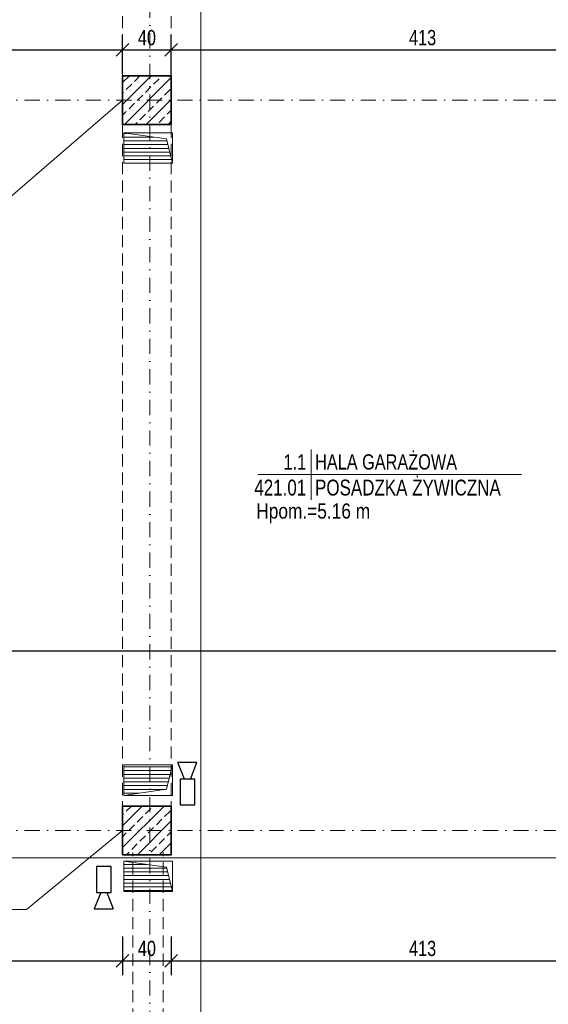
# Model space of a CAD drawing. Header units: millimetres. Extents: x 4946 to 18537, y -10559 to 785.
# Tile 40 of 79: x 6898 to 7332, y -820 to -11. Entities that reach past the tile are written whole.
import ezdxf
from ezdxf.enums import TextEntityAlignment as Align

# ---------------------------------------------------------------- set-up
doc = ezdxf.new("R2010")
doc.units = ezdxf.units.MM
doc.linetypes.add('DASHDOT', pattern=[1, 0.5, -0.25, 0, -0.25])
doc.linetypes.add('DASHED', pattern=[0.75, 0.5, -0.25])
for name, color, linetype, lineweight in [('BA_met', 7, 'Continuous', 18), ('BA_txs', 2, 'Continuous', 18), ('mm_went_opis', 7, 'Continuous', 15), ('PG_KONSTRUKCJA', 5, 'Continuous', 35), ('PG_OSIE', 1, 'DASHDOT', 18), ('PG_PODCIĄGI', 1, 'DASHED', 18), ('PG_SZRAF', 1, 'Continuous', 18), ('PG_WENTYLACJA', 1, 'Continuous', 18), ('PG_WIDOKOWE_CIENKIE', 1, 'Continuous', 18), ('PG_WYMIARY', 1, 'Continuous', 18), ('PG_WYPOSAŻENIE', 1, 'Continuous', 18)]:
    doc.layers.add(name, color=color, linetype=linetype, lineweight=lineweight)
doc.styles.add('BIKTS', font='bikromsw.shx', dxfattribs={"width": 0.85})
doc.styles.add('BIKWYM', font='BIKROMSW.SHX', dxfattribs={"width": 0.8})
doc.styles.add('ROMANS', font='bikromsw.shx', dxfattribs={"width": 0.8})
doc.dimstyles.new('BA_KR_50', dxfattribs={"dimscale": 0.5, "dimtxt": 25, "dimasz": 1.666667, "dimexe": 24, "dimexo": 0, "dimgap": 0, "dimtad": 0, "dimdec": 1, "dimrnd": 0.5, "dimzin": 9, "dimdsep": 46, "dimtxsty": 'BIKWYM', "dimblk": 'WYM-KR', "dimcen": 0, "dimdle": 20, "dimclrd": 256, "dimclre": 256, "dimclrt": 7, "dimadec": 0, "dimazin": 0, "dimtfac": 0.033333, "dimtdec": 1, "dimtmove": 0, "dimatfit": 3, "dimldrblk": 'WYM-KR', "dimfxl": 40, "dimfxlon": 1, "dimtvp": 0.8, "dimtolj": 1, "dimarcsym": 0})

# ---------------------------------------------------------------- blocks, each defined once
blk = doc.blocks.new('A$C243F7E6F')
at = {"layer": 'PG_SZRAF'}
h = blk.add_hatch(dxfattribs=at)
h.set_pattern_fill('ANSI33', color=256, scale=2)
h.set_pattern_definition([(45, (-6891.598, -2675.306), (-8.980256, 8.980256), []), (45, (-6882.618, -2675.306), (-8.980256, 8.980256), [6.35, -3.175])])
h.paths.add_polyline_path([(0, 0), (40, 0), (40, -40), (0, -40)])
at = {"layer": 'PG_KONSTRUKCJA'}
blk.add_lwpolyline([(0, 0), (40, 0), (40, -40), (0, -40), (0, 0)], dxfattribs=at)
blk = doc.blocks.new('bikmet')
blk.add_line((0, 1.65), (0, -1.65))
at = {"style": 'ROMANS', "width": 0.8}
blk.add_attdef('NRPOM', text='', height=1, dxfattribs=at).set_placement((-0.333, 0.333), align=Align.RIGHT)
blk.add_attdef('NWAPOM', (0.25, 0.333), '', height=1, dxfattribs=at)
blk.add_attdef('RAREA', text='', height=1.042, dxfattribs=at).set_placement((-0.333, -0.333), align=Align.TOP_RIGHT)
blk.add_attdef('PODLOGA', text='', height=1.042, dxfattribs=at).set_placement((0.25, -0.333), align=Align.TOP_LEFT)
blk = doc.blocks.new('A$C0fd6651b')
at = {"layer": 'PG_WYPOSAŻENIE', "color": 18, "lineweight": 30, "true_color": 0x000000}
for p, q in [((5.38, 13.5), (0, 0)), ((10.38, 13.5), (15.76, 0)), ((0, 0), (15.76, 0))]:
    blk.add_line(p, q, dxfattribs=at)
blk.add_lwpolyline([(1.81, 34.78), (1.81, 13.5), (13.95, 13.5), (13.95, 34.78)], close=True, dxfattribs=at)
blk = doc.blocks.new('A$C0f2c6892')
at = {"layer": 'PG_WIDOKOWE_CIENKIE', "color": 18, "lineweight": 30, "rotation": 180}
blk.add_blockref('A$C0fd6651b', (985.16, -1184.34), dxfattribs=at)
at = {"layer": 'PG_WIDOKOWE_CIENKIE', "color": 18, "lineweight": 30}
blk.add_blockref('A$C0fd6651b', (900.66, -1304.47), dxfattribs=at)
blk = doc.blocks.new('WYM-KR')
at = {"linetype": 'ByBlock'}
blk.add_line((11.52, 0), (-11.52, 0), dxfattribs=at)
at = {"color": 7, "linetype": 'ByBlock'}
blk.add_line((6.24, 6.24), (-6.24, -6.24), dxfattribs=at)
blk = doc.blocks.new('*D295')
at = {"layer": 'Defpoints', "color": 0, "transparency": 16777216}
for p in [(6982.05, -36.1), (6572.05, -57.31), (6982.05, -57.31)]:
    blk.add_point(p, dxfattribs=at)
at = {"layer": 'PG_WYMIARY', "lineweight": -2, "transparency": 16777216}
for p, q in [((6572.05, -56.1), (6572.05, -24.1)), ((6982.05, -56.1), (6982.05, -24.1)), ((6572.88, -36.1), (6981.21, -36.1))]:
    blk.add_line(p, q, dxfattribs=at)
at = {"layer": 'PG_WYMIARY', "lineweight": -2, "transparency": 16777216, "xscale": 0.8333333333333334, "yscale": 0.8333333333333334, "zscale": 0.8333333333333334, "rotation": 180}
blk.add_blockref('WYM-KR', (6572.05, -36.1), dxfattribs=at)
at = {"layer": 'PG_WYMIARY', "lineweight": -2, "transparency": 16777216, "xscale": 0.8333333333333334, "yscale": 0.8333333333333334, "zscale": 0.8333333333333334}
blk.add_blockref('WYM-KR', (6982.05, -36.1), dxfattribs=at)
at = {"layer": 'PG_WYMIARY', "color": 7, "transparency": 16777216, "insert": (6777.05, -26.1), "char_height": 12.5, "attachment_point": 5, "style": 'BIKWYM'}
blk.add_mtext('\\A1;410', dxfattribs=at)
blk = doc.blocks.new('*D296')
at = {"layer": 'Defpoints', "color": 0, "transparency": 16777216}
for p in [(7022.05, -36.1), (6982.05, -57.31), (7022.05, -57.31)]:
    blk.add_point(p, dxfattribs=at)
at = {"layer": 'PG_WYMIARY', "lineweight": -2, "transparency": 16777216}
for p, q in [((6982.05, -56.1), (6982.05, -24.1)), ((7022.05, -56.1), (7022.05, -24.1)), ((6982.88, -36.1), (7021.21, -36.1))]:
    blk.add_line(p, q, dxfattribs=at)
at = {"layer": 'PG_WYMIARY', "lineweight": -2, "transparency": 16777216, "xscale": 0.8333333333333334, "yscale": 0.8333333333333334, "zscale": 0.8333333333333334, "rotation": 180}
blk.add_blockref('WYM-KR', (6982.05, -36.1), dxfattribs=at)
at = {"layer": 'PG_WYMIARY', "lineweight": -2, "transparency": 16777216, "xscale": 0.8333333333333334, "yscale": 0.8333333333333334, "zscale": 0.8333333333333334}
blk.add_blockref('WYM-KR', (7022.05, -36.1), dxfattribs=at)
at = {"layer": 'PG_WYMIARY', "color": 7, "transparency": 16777216, "insert": (7002.05, -26.1), "char_height": 12.5, "attachment_point": 5, "style": 'BIKWYM'}
blk.add_mtext('\\A1;40', dxfattribs=at)
blk = doc.blocks.new('*D297')
at = {"layer": 'Defpoints', "color": 0, "transparency": 16777216}
for p in [(7435.05, -36.1), (7022.05, -57.31), (7435.05, -57.31)]:
    blk.add_point(p, dxfattribs=at)
at = {"layer": 'PG_WYMIARY', "lineweight": -2, "transparency": 16777216}
for p, q in [((7022.05, -56.1), (7022.05, -24.1)), ((7435.05, -56.1), (7435.05, -24.1)), ((7022.88, -36.1), (7434.21, -36.1))]:
    blk.add_line(p, q, dxfattribs=at)
at = {"layer": 'PG_WYMIARY', "lineweight": -2, "transparency": 16777216, "xscale": 0.8333333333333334, "yscale": 0.8333333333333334, "zscale": 0.8333333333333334, "rotation": 180}
blk.add_blockref('WYM-KR', (7022.05, -36.1), dxfattribs=at)
at = {"layer": 'PG_WYMIARY', "lineweight": -2, "transparency": 16777216, "xscale": 0.8333333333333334, "yscale": 0.8333333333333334, "zscale": 0.8333333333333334}
blk.add_blockref('WYM-KR', (7435.05, -36.1), dxfattribs=at)
at = {"layer": 'PG_WYMIARY', "color": 7, "transparency": 16777216, "insert": (7228.55, -26.1), "char_height": 12.5, "attachment_point": 5, "style": 'BIKWYM'}
blk.add_mtext('\\A1;413', dxfattribs=at)
blk = doc.blocks.new('*D304')
at = {"layer": 'Defpoints', "color": 0, "transparency": 16777216}
for p in [(6572.05, -697.31), (6982.05, -697.31), (6982.05, -784.38)]:
    blk.add_point(p, dxfattribs=at)
at = {"layer": 'PG_WYMIARY', "lineweight": -2, "transparency": 16777216}
for p, q in [((6572.05, -764.38), (6572.05, -796.38)), ((6982.05, -764.38), (6982.05, -796.38)), ((6572.88, -784.38), (6981.21, -784.38))]:
    blk.add_line(p, q, dxfattribs=at)
at = {"layer": 'PG_WYMIARY', "lineweight": -2, "transparency": 16777216, "xscale": 0.8333333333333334, "yscale": 0.8333333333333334, "zscale": 0.8333333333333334, "rotation": 180}
blk.add_blockref('WYM-KR', (6572.05, -784.38), dxfattribs=at)
at = {"layer": 'PG_WYMIARY', "lineweight": -2, "transparency": 16777216, "xscale": 0.8333333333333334, "yscale": 0.8333333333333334, "zscale": 0.8333333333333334}
blk.add_blockref('WYM-KR', (6982.05, -784.38), dxfattribs=at)
at = {"layer": 'PG_WYMIARY', "color": 7, "transparency": 16777216, "insert": (6777.05, -774.38), "char_height": 12.5, "attachment_point": 5, "style": 'BIKWYM'}
blk.add_mtext('\\A1;410', dxfattribs=at)
blk = doc.blocks.new('*D305')
at = {"layer": 'Defpoints', "color": 0, "transparency": 16777216}
for p in [(6982.05, -697.31), (7022.05, -697.31), (7022.05, -784.38)]:
    blk.add_point(p, dxfattribs=at)
at = {"layer": 'PG_WYMIARY', "lineweight": -2, "transparency": 16777216}
for p, q in [((6982.05, -764.38), (6982.05, -796.38)), ((7022.05, -764.38), (7022.05, -796.38)), ((6982.88, -784.38), (7021.21, -784.38))]:
    blk.add_line(p, q, dxfattribs=at)
at = {"layer": 'PG_WYMIARY', "lineweight": -2, "transparency": 16777216, "xscale": 0.8333333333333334, "yscale": 0.8333333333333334, "zscale": 0.8333333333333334, "rotation": 180}
blk.add_blockref('WYM-KR', (6982.05, -784.38), dxfattribs=at)
at = {"layer": 'PG_WYMIARY', "lineweight": -2, "transparency": 16777216, "xscale": 0.8333333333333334, "yscale": 0.8333333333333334, "zscale": 0.8333333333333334}
blk.add_blockref('WYM-KR', (7022.05, -784.38), dxfattribs=at)
at = {"layer": 'PG_WYMIARY', "color": 7, "transparency": 16777216, "insert": (7002.05, -774.38), "char_height": 12.5, "attachment_point": 5, "style": 'BIKWYM'}
blk.add_mtext('\\A1;40', dxfattribs=at)
blk = doc.blocks.new('*D306')
at = {"layer": 'Defpoints', "color": 0, "transparency": 16777216}
for p in [(7022.05, -697.31), (7435.05, -697.31), (7435.05, -784.38)]:
    blk.add_point(p, dxfattribs=at)
at = {"layer": 'PG_WYMIARY', "lineweight": -2, "transparency": 16777216}
for p, q in [((7022.05, -764.38), (7022.05, -796.38)), ((7435.05, -764.38), (7435.05, -796.38)), ((7022.88, -784.38), (7434.21, -784.38))]:
    blk.add_line(p, q, dxfattribs=at)
at = {"layer": 'PG_WYMIARY', "lineweight": -2, "transparency": 16777216, "xscale": 0.8333333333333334, "yscale": 0.8333333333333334, "zscale": 0.8333333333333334, "rotation": 180}
blk.add_blockref('WYM-KR', (7022.05, -784.38), dxfattribs=at)
at = {"layer": 'PG_WYMIARY', "lineweight": -2, "transparency": 16777216, "xscale": 0.8333333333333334, "yscale": 0.8333333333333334, "zscale": 0.8333333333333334}
blk.add_blockref('WYM-KR', (7435.05, -784.38), dxfattribs=at)
at = {"layer": 'PG_WYMIARY', "color": 7, "transparency": 16777216, "insert": (7228.55, -774.38), "char_height": 12.5, "attachment_point": 5, "style": 'BIKWYM'}
blk.add_mtext('\\A1;413', dxfattribs=at)

msp = doc.modelspace()

# ---------------------------------------------------------------- hatches: boundary and pattern name
at = {"layer": 'PG_WENTYLACJA', "true_color": 0x000000}
h = msp.add_hatch(dxfattribs=at)
h.set_pattern_fill('ANSI31', color=18, scale=0.97, angle=135)
h.paths.add_polyline_path([(7018.05, -109.31), (6983.05, -104.31), (6983.05, -129.31), (7023.05, -129.31)])
h = msp.add_hatch(dxfattribs=at)
h.set_pattern_fill('ANSI31', color=18, scale=0.97, angle=135)
h.paths.add_polyline_path([(7023.05, -623.56), (6983.05, -623.56), (6983.05, -648.56), (7018.05, -643.56)])
h = msp.add_hatch(dxfattribs=at)
h.set_pattern_fill('ANSI31', color=18, scale=0.97, angle=135)
h.paths.add_polyline_path([(7018.05, -707.56), (6983.05, -702.56), (6983.05, -727.56), (7023.05, -727.56)])

# ---------------------------------------------------------------- linework, layer by layer
at = {"color": 40, "lineweight": 30, "true_color": 0xf8d731}
msp.add_line((6100.67, -529.72), (7888.64, -529.72), dxfattribs=at)
at = {"layer": 'BA_met', "color": 18, "true_color": 0x000000}
msp.add_lwpolyline([(7093.06, -385.02), (7309.92, -385.02)], dxfattribs=at)
at = {"layer": 'Defpoints', "color": 6, "lineweight": 18}
for points in [[(4946.25, 785.16), (7046.25, 785.16), (7046.25, -699.84), (4946.25, -699.84)], [(7046.25, 785.16), (9146.25, 785.16), (9146.25, -699.84), (7046.25, -699.84)], [(4946.25, -699.84), (7046.25, -699.84), (7046.25, -2184.84), (4946.25, -2184.84)], [(7046.25, -699.84), (9146.25, -699.84), (9146.25, -2184.84), (7046.25, -2184.84)]]:
    msp.add_lwpolyline(points, close=True, dxfattribs=at)
at = {"layer": 'mm_went_opis'}
msp.add_line((6903.03, -742.42), (6635.39, -742.42), dxfattribs=at)
for points in [[(6883.77, -162.42), (6982.05, -77.31)], [(6903.03, -742.42), (6982.05, -677.31)]]:
    msp.add_lwpolyline(points, dxfattribs=at)
at = {"layer": 'PG_OSIE', "color": 18, "ltscale": 25, "true_color": 0x000000}
for points in [[(7004.55, 780.75), (7004.55, -2070.06)], [(5847.38, -77.31), (8127.62, -77.31)], [(5847.38, -677.31), (8127.62, -677.31)]]:
    msp.add_lwpolyline(points, dxfattribs=at)
at = {"layer": 'PG_PODCIĄGI', "color": 18, "ltscale": 20, "true_color": 0x000000}
for p, q in [((6990.55, -923.56), (6990.55, -695.56)), ((7015.55, -923.56), (7015.55, -695.56))]:
    msp.add_line(p, q, dxfattribs=at)
for points in [[(6982.05, 561.69), (6982.05, -697.31)], [(7022.05, 561.69), (7022.05, -697.31)]]:
    msp.add_lwpolyline(points, dxfattribs=at)
at = {"layer": 'PG_WENTYLACJA', "color": 18, "true_color": 0x000000}
for p, q in [((6983.05, -104.31), (7018.05, -109.31)), ((7018.05, -109.31), (7023.05, -129.31)), ((7018.05, -643.56), (7023.05, -623.56)), ((6983.05, -648.56), (7018.05, -643.56)), ((6983.05, -702.56), (7018.05, -707.56)), ((7018.05, -707.56), (7023.05, -727.56))]:
    msp.add_line(p, q, dxfattribs=at)
for points in [[(6983.05, -104.31), (7023.05, -104.31), (7023.05, -129.31), (6983.05, -129.31)], [(6983.05, -648.56), (7023.05, -648.56), (7023.05, -623.56), (6983.05, -623.56)], [(6983.05, -702.56), (7023.05, -702.56), (7023.05, -727.56), (6983.05, -727.56)]]:
    msp.add_lwpolyline(points, close=True, dxfattribs=at)

# ---------------------------------------------------------------- block references
at = {"layer": 'BA_met', "color": 18, "true_color": 0x000000, "xscale": 12.5, "yscale": 12.5, "zscale": 12.5}
msp.add_blockref('bikmet', (7137.1, -385.02), dxfattribs=at).add_auto_attribs({'NRPOM': ' 1.1', 'NWAPOM': 'HALA GARAŻOWA', 'RAREA': '421.01', 'PODLOGA': 'POSADZKA ŻYWICZNA'})
at = {"layer": 'PG_KONSTRUKCJA', "color": 18, "true_color": 0x000000}
for p in [(6982.05, -57.31), (6982.05, -657.31)]:
    msp.add_blockref('A$C243F7E6F', p, dxfattribs=at)
at = {"layer": 'PG_WIDOKOWE_CIENKIE', "color": 18, "lineweight": 30, "true_color": 0x000000}
msp.add_blockref('A$C0f2c6892', (6058.05, 562.69), dxfattribs=at)

# ---------------------------------------------------------------- texts
at = {"layer": 'BA_txs', "color": 18, "true_color": 0x000000, "style": 'BIKTS', "width": 0.85}
msp.add_text('Hpom.=5.16 m', height=12.5, dxfattribs=at).set_placement((7091.9, -421.2))

# ---------------------------------------------------------------- dimensions: what is measured, and where the dimension line sits
at = {"layer": 'PG_WYMIARY'}
for base, p1, p2, picture, middle in [((6982.05, -36.1), (6572.05, -57.31), (6982.05, -57.31), '*D295', (6777.05, -26.1)), ((7022.05, -36.1), (6982.05, -57.31), (7022.05, -57.31), '*D296', (7002.05, -26.1)), ((7435.05, -36.1), (7022.05, -57.31), (7435.05, -57.31), '*D297', (7228.55, -26.1)), ((6982.05, -784.38), (6572.05, -697.31), (6982.05, -697.31), '*D304', (6777.05, -774.38)), ((7022.05, -784.38), (6982.05, -697.31), (7022.05, -697.31), '*D305', (7002.05, -774.38)), ((7435.05, -784.38), (7022.05, -697.31), (7435.05, -697.31), '*D306', (7228.55, -774.38))]:
    dim = msp.add_linear_dim(base=base, p1=p1, p2=p2, dimstyle='BA_KR_50', override={"dimdec": 0, "dimrnd": 0, "dimtmove": 1}, dxfattribs=at)
    dim.commit()
    dim.dimension.update_dxf_attribs({"geometry": picture, "text_midpoint": middle})

doc.saveas('drawing.dxf')
